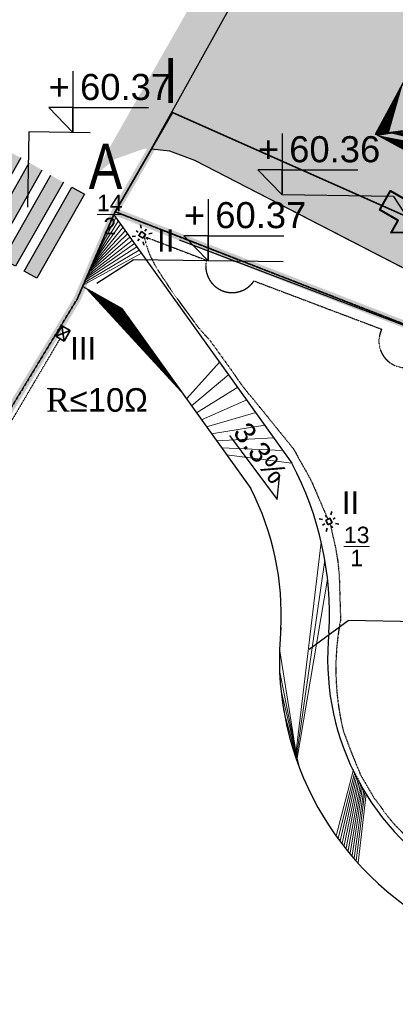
# Model space of a CAD drawing. Header units: millimetres. Extents: x 6567289036 to 6568990308, y 5976640423 to 5977332400.
# Tile 50 of 216: x 6568042006 to 6568057584, y 5976951801 to 5976992570. Entities that reach past the tile are written whole.
import ezdxf

# ---------------------------------------------------------------- set-up
doc = ezdxf.new("R2010")
doc.units = ezdxf.units.MM
for name, pattern in [('ACAD_ISO03W100', [30, 12, -18]), ('ACAD_ISO04W100', [30, 24, -3, 0, -3]), ('ACAD_ISO10W100', [18, 12, -3, 0, -3]), ('HIDDEN2', [4.762499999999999, 3.175, -1.5875]), ('PHANTOM2', [1.25, 0.625, -0.125, 0.125, -0.125, 0.125, -0.125])]:
    doc.linetypes.add(name, pattern=pattern)
for name, color, linetype, lineweight in [('_ZAKRES_OPRACOWANIA', 182, 'HIDDEN2', 50), ('OBSZAR WPISANY DO REJESTRU ZABYTKÓW', 10, 'FENCELINE1', 35), ('parking', 251, 'Continuous', 0), ('proj. kabel', 1, 'ACAD_ISO03W100', 30), ('proj. opis', 1, 'Continuous', 20), ('proj. oprawy dogruntowe', 1, 'Continuous', 35), ('proj. oświetlenie - beton', 1, 'Continuous', 35), ('proj. słupki oświetleniowe', 1, 'Continuous', 35), ('PZT_Granica Działki', 1, 'ACAD_ISO04W100', 40), ('ZAGOSPODAROWANIE ŚCIEŻKI', 251, 'Continuous', 9)]:
    doc.layers.add(name, color=color, linetype=linetype, lineweight=lineweight)
doc.styles.add('Arial', font='arial.ttf', dxfattribs={"height": 324.5658682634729})
doc.styles.get("Standard").update_dxf_attribs({"font": 'arial.ttf'})
doc.linetypes.add('FENCELINE1', pattern='A,6.349999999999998,-2.54,[133,ltypeshp.shx,S=2.54,R=0,X=-2.54,Y=0],-2.54,25.4', length=36.83)
picture_1 = doc.add_image_def('image2.jpg', size_in_pixel=(6997, 9782))

# ---------------------------------------------------------------- blocks, each defined once
blk = doc.blocks.new('A$C16E968F9')
at = {"lineweight": 20}
h = blk.add_hatch(dxfattribs=at)
h.set_pattern_fill('ANSI31', color=143, scale=50, angle=-1.132014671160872)
h.set_pattern_definition([(43.86798532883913, (-6567997040.728377, -5976919096.231314), (-110.0136077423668, 114.448978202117), [])])
edge = h.paths.add_edge_path()
edge.add_arc((-3181.486545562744, 63.96499156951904), 809.2069627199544, 354.8497814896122, 577.3723121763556)
edge.add_line((-3824.569823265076, -427.2170581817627), (0.3724174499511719, -0.2191610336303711))
edge.add_line((0.3724174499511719, -0.2191610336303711), (-4354.789247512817, 2455.909273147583))
edge.add_line((-4354.789247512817, 2455.909273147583), (-6125.619938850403, -684.0950708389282))
edge.add_line((-6125.619938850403, -684.0950708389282), (-3995.632135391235, -446.3136205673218))
edge.add_line((-3995.632135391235, -446.3136205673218), (-4073.96161365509, -422.5937519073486))
edge.add_arc((-3181.48654460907, 63.96499061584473), 1016.489625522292, -11.871738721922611, 208.5982945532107, ccw=False)
edge.add_line((-2186.739046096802, -145.1487884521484), (-2375.546537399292, -8.675309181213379))
h.paths.add_polyline_path([(-4380.159212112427, -489.240348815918), (-3438.631407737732, -774.3554182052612), (-3131.813702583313, -349.8811435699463)], flags=17)
edge = h.paths.add_edge_path()
edge.add_line((-4442.664400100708, -496.2181224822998), (-6125.619938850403, -684.0950708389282))
edge.add_line((-6125.619938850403, -684.0950708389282), (-1761.573069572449, -3160.024989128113))
edge.add_line((-1761.573069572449, -3160.024989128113), (0.3724174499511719, -0.2191610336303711))
edge.add_line((0.3724174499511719, -0.2191610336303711), (-2196.30194568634, -245.4451732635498))
edge.add_line((-2196.30194568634, -245.4451732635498), (-1654.13116645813, -607.8053302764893))
edge.add_arc((-1672.336247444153, -913.662672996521), 306.3986603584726, -211.50715673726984, 86.59368938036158, ccw=False)
edge.add_line((-1933.564051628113, -753.5371837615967), (-2394.963848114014, -441.6327810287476))
edge.add_line((-2394.963848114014, -441.6327810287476), (-2835.34787273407, -1050.89257144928))
edge.add_line((-2835.34787273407, -1050.89257144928), (-3014.555773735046, -932.2129335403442))
edge.add_line((-3014.555773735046, -932.2129335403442), (-2572.908598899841, -321.2056121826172))
edge.add_line((-2572.908598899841, -321.2056121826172), (-2616.349132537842, -292.3371915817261))
edge.add_line((-2616.349132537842, -292.3371925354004), (-2202.611539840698, -241.2281532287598))
edge.add_line((-2202.611539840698, -241.2281532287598), (-2776.185911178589, 142.1206121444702))
edge.add_line((-2776.185911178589, 142.1206121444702), (-3126.407266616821, -342.4014797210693))
edge.add_line((-3126.407266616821, -342.4014797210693), (-2843.446709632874, -317.6892585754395))
edge.add_line((-2843.446709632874, -317.6892585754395), (-3380.06005859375, -1060.079805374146))
edge.add_line((-3380.06005859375, -1060.079805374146), (-4288.012612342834, -782.3395900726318))
edge.add_line((-4288.012612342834, -782.3395900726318), (-4398.809608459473, -1137.627415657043))
edge.add_line((-4398.809608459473, -1137.627415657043), (-4610.930764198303, -1068.163222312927))
edge.add_line((-4610.930764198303, -1068.163222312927), (-4442.664400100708, -496.2181234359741))
for p, q in [((-3438.631407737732, -774.3554191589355), (-2776.185911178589, 142.1206121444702)), ((-2776.185911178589, 142.1206121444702), (-1654.131168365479, -607.8053293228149)), ((-2757.378471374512, -198.6161012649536), (-3380.060059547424, -1060.079805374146)), ((-3014.555772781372, -932.2129335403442), (-2572.908599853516, -321.2056112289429)), ((-2572.908599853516, -321.2056112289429), (-2757.378471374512, -198.6161012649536)), ((-2375.546537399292, -8.675309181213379), (-2186.739045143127, -145.1487884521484)), ((-4435.666391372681, -472.4315700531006), (-4610.930765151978, -1068.163222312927)), ((-3438.631407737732, -774.3554191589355), (-4435.666391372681, -472.4315700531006)), ((-4398.809609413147, -1137.627415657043), (-4288.012614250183, -782.3395910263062)), ((-4288.012614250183, -782.3395910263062), (-3380.060059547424, -1060.079805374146)), ((-3736.699101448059, -524.7241668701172), (-4073.961612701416, -422.5937519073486)), ((-2394.963849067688, -441.6327819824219), (-2835.347873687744, -1050.89257144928)), ((-1933.564051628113, -753.5371837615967), (-2394.963849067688, -441.6327819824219)), ((-4610.930765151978, -1068.163222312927), (-4398.809609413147, -1137.627415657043)), ((-2835.347873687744, -1050.89257144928), (-3014.555772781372, -932.2129335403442))]:
    blk.add_line(p, q)
at = {"color": 6, "lineweight": 30}
blk.add_lwpolyline([(-6127.408550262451, -671.0686025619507), (-4350.01784324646, 2465.227125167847), (0, 0), (-1768.54691696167, -3156.115742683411), (-6127.408550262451, -671.0686025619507), (0, 0)], dxfattribs=at)
for centre, radius, start, end in [((-3181.48654460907, 63.96499156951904), 1016.489625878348, 348.1282467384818, 208.5982710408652), ((-3181.48654460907, 63.96499156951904), 809.2069628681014, 354.8497726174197, 226.6762911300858), ((-1672.336245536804, -913.6626720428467), 306.3986594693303, 148.4928613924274, 86.5936620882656)]:
    blk.add_arc(centre, radius, start, end)
blk = doc.blocks.new('A$C56FA647F')
at = {"lineweight": 9}
h = blk.add_hatch(color=18, dxfattribs=at)
h.dxf.hatch_style = 1
h.paths.add_polyline_path([(748.3185806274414, 4178.675644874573), (225.6166667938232, 4477.058611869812), (-1751.832307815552, 1000.028715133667), (-1229.605746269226, 701.9171009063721)])
h.paths.add_polyline_path([(-122.3546981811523, 4675.697120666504), (-648.8519134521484, 4976.246625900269), (-2628.78874874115, 1495.639484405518), (-2106.562187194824, 1197.527871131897)])
h.paths.add_polyline_path([(-1013.072768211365, 5184.161110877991), (-1539.570158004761, 5484.710717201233), (-3521.696290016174, 2000.264995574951), (-2999.469727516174, 1702.153382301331)])
h.paths.add_polyline_path([(-1889.511070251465, 5684.47353553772), (-2429.648736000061, 5977.688982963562), (-4398.652729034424, 2495.875765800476), (-3876.426166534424, 2197.764151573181)])
at = {"color": 6, "lineweight": 9}
blk.add_line((-4398.652729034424, 2495.875765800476), (-2429.648736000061, 5977.688982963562), dxfattribs=at)
for points in [[(-1887.875990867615, 5683.540154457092), (-3876.426166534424, 2197.764151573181), (-4398.652729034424, 2495.875765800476), (-2429.648736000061, 5977.688982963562)], [(-1013.072768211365, 5184.161111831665), (-2999.469727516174, 1702.153382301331), (-3521.696290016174, 2000.264995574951), (-1539.570158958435, 5484.710715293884)], [(-122.3546981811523, 4675.697120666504), (-2106.562187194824, 1197.527871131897), (-2628.78874874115, 1495.639484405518), (-648.8519134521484, 4976.246625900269)], [(225.6166667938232, 4477.058611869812), (748.3185806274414, 4178.675644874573), (-1229.605746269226, 701.9171009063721), (-1751.832307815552, 1000.028715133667), (225.6166667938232, 4477.058611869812)]]:
    blk.add_lwpolyline(points)
blk = doc.blocks.new('słupek ośw. 3m')
at = {"layer": 'proj. słupki oświetleniowe'}
for p, q in [((-0.2999999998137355, 0.3000000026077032), (-0.2000005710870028, 0.2000005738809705)), ((-0.2004784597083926, 1.862645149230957e-09), (-0.2999999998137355, 1.862645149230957e-09)), ((0.000478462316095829, 0.2000005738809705), (0.000717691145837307, 0.3000000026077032)), ((0.3000000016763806, 1.862645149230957e-09), (0.1995215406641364, 1.862645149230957e-09)), ((0.3000000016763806, 0.3000000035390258), (0.2000005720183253, 0.2000005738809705)), ((-0.1999994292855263, -0.1999994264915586), (-0.3000000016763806, -0.2999999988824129)), ((-0.000717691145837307, -0.2999999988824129), (-0.0004784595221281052, -0.1999994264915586)), ((0.1995215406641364, -0.1995215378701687), (0.3000000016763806, -0.2999999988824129))]:
    blk.add_line(p, q, dxfattribs=at)
blk.add_lwpolyline([(-0.1000000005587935, -0.1000000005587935), (0.09999999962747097, -0.1000000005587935), (0.09999999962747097, 0.09999999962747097), (-0.1000000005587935, 0.09999999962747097)], close=True, dxfattribs=at)
blk = doc.blocks.new('oświetlenie beton')
at = {"layer": 'proj. oświetlenie - beton'}
for p, q in [((-0.2499999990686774, 0.1999999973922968), (0.2500000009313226, 0.2000000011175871)), ((-0.2500000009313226, -0.2000000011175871), (-0.2499999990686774, 0.1999999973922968)), ((0.2500000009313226, 0.2000000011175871), (-0.2500000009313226, -0.2000000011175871)), ((-0.2499999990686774, 0.1999999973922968), (0.2500000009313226, -0.2000000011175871)), ((0.2500000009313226, 0.2000000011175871), (0.2500000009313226, -0.2000000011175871)), ((0.2500000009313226, -0.2000000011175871), (-0.2500000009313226, -0.2000000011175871))]:
    blk.add_line(p, q, dxfattribs=at)
blk = doc.blocks.new('A$C46B91495')
at = {"layer": 'proj. kabel', "ltscale": 0.03}
for p, q in [((-13861.21995258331, 89260.6553516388), (-11275.36159324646, 88273.86476039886)), ((-11207.88210868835, 88248.11388397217), (-11207.88210868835, 88248.11388397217)), ((-13230.68232917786, 87772.82032108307), (-12706.98440361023, 86977.06351089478)), ((-9304.20651626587, 87417.32212352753), (-4007.825162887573, 85416.38086414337)), ((-12706.98440361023, 86977.06351089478), (-11774.10388088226, 85701.45126152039)), ((-11150.19845104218, 84977.30730438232), (-10170.98607063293, 83621.73559761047)), ((-9388.634929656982, 82585.24537372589), (-7678.714823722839, 80477.08872890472)), ((-7678.714823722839, 80477.08872890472), (-6924.704461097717, 79129.96665287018)), ((-6924.704461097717, 79129.96665287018), (-6244.756917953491, 77542.4422750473)), ((-6147.387212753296, 77367.74499320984), (-5889.048948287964, 76200.40148258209)), ((-5773.299438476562, 75273.89110183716), (-5715.383907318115, 73392.84000301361)), ((-5591.068827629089, 68746.69437789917), (-5301.078997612, 67974.29178524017)), ((-5301.513822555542, 67975.44996547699), (-4889.910708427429, 66964.0522031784)), ((-4889.910708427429, 66964.0522031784), (-4327.864786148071, 66009.13649463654)), ((-4327.864786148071, 66009.13649463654), (-4064.548794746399, 65664.47493648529))]:
    blk.add_line(p, q, dxfattribs=at)
at = {"layer": 'proj. kabel', "lineweight": 30, "ltscale": 0.03}
for points in [[(-11275.36159324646, 88273.86476039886, 0.8345837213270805), (-9304.20651626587, 87417.32212352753)], [(-4007.825162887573, 85416.38086414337, 1.076488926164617), (-1985.934157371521, 84579.4879579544)]]:
    blk.add_lwpolyline(points, format="xyb", dxfattribs=at)
at = {"layer": 'proj. kabel', "ltscale": 0.03}
blk.add_lwpolyline([(-17350.26486778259, 85028.2179403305), (-21637.60058689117, 77763.03844833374)], dxfattribs=at)
for centre, radius, start, end in [((-9781.962774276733, 90112.4163236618), 4167.418388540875, 191.7963950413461, 214.1527799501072), ((-6931.027735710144, 89243.28884220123), 6000, 216.1787422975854, 225.316055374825), ((-2946.105375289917, 88261.61629009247), 8586.465081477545, 212.7089418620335, 221.3826065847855), ((-10770.93122768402, 75120.01941680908), 5000, 1.763506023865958, 12.47870928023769), ((4919.474696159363, 71352.65615558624), 10828.78421833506, 169.1403403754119, 193.9249752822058), ((1498.699221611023, 69383.88225364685), 6692.063808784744, 213.7654173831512, 226.8405370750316)]:
    blk.add_arc(centre, radius, start, end, dxfattribs=at)
at = {"layer": 'proj. oświetlenie - beton', "xscale": 1000, "yscale": 1000, "zscale": 1000, "rotation": 59.99999999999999}
blk.add_blockref('oświetlenie beton', (-17225.26486968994, 85244.72429275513), dxfattribs=at)
at = {"layer": 'proj. słupki oświetleniowe', "xscale": 1000, "yscale": 1000, "zscale": 1000}
for p, rotation in [((-13942.50127124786, 89318.90779876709), 54.36500906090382), ((-6196.072065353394, 77455.09363460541), 29.13365407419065)]:
    blk.add_blockref('słupek ośw. 3m', p, dxfattribs=dict(at, rotation=rotation))
at = {"layer": 'proj. opis', "linetype": 'Continuous', "char_height": 975.0000000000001, "width": 9388.931304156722, "attachment_point": 1}
for s, insert in [('\\A1;{\\H1x;\\W9.92023;  \\H0.7x;\\W1;\\S14/2;}', (-23320.46056175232, 90983.67780685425)), ('\\A1;{\\H1x;\\W9.92023;  \\H0.7x;\\W1;\\S13/1;}', (-13083.34812259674, 77240.06574058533)), ('\\A1;{\\H1x;\\W9.92023;  \\H0.7x;\\W1;\\S12/3;}', (-10441.10575008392, 66402.87268257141))]:
    blk.add_mtext(s, dxfattribs=dict(at, insert=insert))
at = {"layer": 'proj. opis', "color": 1, "linetype": 'Continuous', "insert": (-17926.64132595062, 82975.59875869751), "char_height": 975.0000000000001, "width": 23393.08653467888, "attachment_point": 1}
blk.add_mtext('\\A1;{\\fTimes New Roman|b0|i0|c238|p18;\\W1;R\\fArial|b0|i0|c0|p34;\\H1x;≤\\fArial|b0|i0|c238|p34;10\\fSymbol|b0|i0|c2|p18;W}', dxfattribs=at)
at = {"layer": 'proj. oprawy dogruntowe', "char_height": 927.4523207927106, "attachment_point": 1}
for s, insert in [('II', (-13325.02064990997, 89558.69844150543)), ('III', (-16927.57291889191, 85087.2387676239)), ('II', (-5660.160189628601, 78697.21551132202))]:
    blk.add_mtext_dynamic_manual_height_columns(s, width=3.312646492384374, gutter_width=1, heights=[0], dxfattribs=dict(at, insert=insert))
blk = doc.blocks.new('A$C6C8F6E5F')
at = {"color": 6, "lineweight": 30}
for p, q in [((-38619.22900676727, 29974.72072792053), (-36647.27832889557, 27315.59320831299)), ((-36647.27832889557, 27315.59320831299), (-36545.40354728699, 28264.91363334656))]:
    blk.add_line(p, q, dxfattribs=at)
at = {"color": 6, "lineweight": 30, "insert": (-37824.84747409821, 30610.05717849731), "char_height": 863.9999999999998, "attachment_point": 1, "rotation": 307.1109147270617}
blk.add_mtext_dynamic_manual_height_columns('3.3%', width=2495.405309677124, gutter_width=12.5, heights=[0], dxfattribs=at)

msp = doc.modelspace()

# ---------------------------------------------------------------- hatches: boundary and pattern name
at = {"lineweight": 9}
h = msp.add_hatch(dxfattribs=at)
h.set_pattern_fill('ANSI31', color=6, scale=200)
h.set_pattern_definition([(45, (-370502.9313602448, 598048.1619272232), (-449.0128060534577, 449.0128060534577), [])])
edge = h.paths.add_edge_path()
edge.add_arc((6568065358.246295, 5976966096.408694), 12583.74699023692, 175.167932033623, 190.1559214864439)
edge.add_line((6568052971.667108, 5976963877.547653), (6568053171.93133, 5976962958.827488))
edge.add_line((6568053171.93133, 5976962958.827488), (6568053441.36792, 5976962054.293158))
edge.add_line((6568053441.36792, 5976962054.293158), (6568053778.948452, 5976961169.893735))
edge.add_line((6568053778.948452, 5976961169.893735), (6568054162.398947, 5976960351.524858))
edge.add_line((6568054162.398947, 5976960351.524858), (6568054162.399575, 5976960351.523777))
edge.add_line((6568054162.399575, 5976960351.523777), (6568055808.461577, 5976961609.395403))
edge.add_line((6568055808.461577, 5976961609.395403), (6568055526.562199, 5976962182.316942))
edge.add_line((6568055526.562199, 5976962182.316942), (6568055255.197554, 5976962951.748645))
edge.add_line((6568055255.197554, 5976962951.748645), (6568055043.903451, 5976963737.717686))
edge.add_line((6568055043.903451, 5976963737.717686), (6568054893.407637, 5976964535.926842))
edge.add_arc((6568065439.591679, 5976966111.03173), 10663.15869033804, 174.5124115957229, 188.4945110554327, ccw=False)
edge.add_arc((6568041501.98393, 5976967953.018464), 13348.66856972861, 356.4683889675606, 387.9213775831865)
edge.add_arc((6567396717.56004, 5976509258.623251), 804530.9911375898, 35.30354887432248, 36.05490795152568)
edge.add_line((6568047143.322079, 5976982773.611162), (6568045906.935841, 5976984495.541655))
edge.add_line((6568045906.935841, 5976984495.541655), (6568045176.15967, 5976982811.05753))
edge.add_line((6568045176.15967, 5976982811.05753), (6568044648.945311, 5976981512.405016))
edge.add_line((6568044648.945311, 5976981512.405016), (6568046227.34857, 5976980620.218557))
edge.add_line((6568046227.34857, 5976980620.218557), (6568051589.778079, 5976973151.896276))
edge.add_arc((6568041399.413359, 5976967938.441607), 11446.55593308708, -3.9175256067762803, 27.094570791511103, ccw=False)
h = msp.add_hatch(dxfattribs=at)
h.set_pattern_fill('ANSI31', color=6, scale=200)
h.set_pattern_definition([(45, (0, 0), (-449.0128060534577, 449.0128060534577), [])])
edge = h.paths.add_edge_path()
edge.add_spline(control_points=[(6568062791.60227, 5976953988.304819), (6568062532.008677, 5976954071.708221), (6568065586.699162, 5976953088.731452), (6568065654.817429, 5976953295.247448), (6568065695.122352, 5976953407.618921), (6568065766.584552, 5976953592.279111), (6568065796.798704, 5976953665.494751), (6568065859.45694, 5976953809.386415), (6568065891.884414, 5976953880.048454), (6568065958.831856, 5976954018.636292), (6568065993.335419, 5976954086.550778), (6568066049.216514, 5976954191.943636), (6568066070.168746, 5976954230.084014), (6568066509.588208, 5976954892.910658)], knot_values=[4.073917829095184, 4.073917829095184, 4.073917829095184, 4.073917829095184, 4.078660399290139, 4.078660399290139, 4.172806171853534, 4.172806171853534, 4.236554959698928, 4.236554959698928, 4.300303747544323, 4.300303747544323, 4.364052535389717, 4.364052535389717, 4.401107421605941, 4.401107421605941, 4.401107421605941, 4.401107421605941], degree=3, periodic=0)
edge.add_line((6568066509.588208, 5976954892.910659), (6568059783.522344, 5976957053.891496))
edge.add_arc((6568065679.243463, 5976966302.715753), 10968.14832353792, 212.379878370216, 237.4842704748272, ccw=False)
edge.add_line((6568056416.466167, 5976960428.94061), (6568055808.461577, 5976961609.395403))
edge.add_line((6568055808.461577, 5976961609.395403), (6568054162.398947, 5976960351.524858))
edge.add_line((6568054162.398947, 5976960351.524858), (6568055053.134728, 5976958874.54165))
edge.add_line((6568055053.134728, 5976958874.54165), (6568056119.939963, 5976957552.148399))
edge.add_arc((6568065460.983483, 5976966206.900359), 12734.19905324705, 222.8160140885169, 239.8838597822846)
edge.add_line((6568059071.542691, 5976955191.689426), (6568062791.602269, 5976953988.304821))
at = {"layer": 'parking', "lineweight": 9}
h = msp.add_hatch(dxfattribs=at)
h.set_pattern_fill('AR-HBONE', color=256, scale=5, angle=45)
h.set_pattern_definition([(90, (0, 0), (-508.0000000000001, 508.0000000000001), [1524, -508]), (180, (0, 507.9996538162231), (-508, 508.0000000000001), [1524, -508])])
h.paths.add_polyline_path([(6568073533.277429, 5977008449.547804), (6568063307.758492, 5977014614.209203), (6568057050.562544, 5977004454.047427), (6568051158.620505, 5976993818.089594), (6568050796.274112, 5976993175.217654), (6568049987.440865, 5976994730.245831), (6568045028.419047, 5976986036.690688), (6568045952.472263, 5976986794.226805), (6568047181.635783, 5976987229.592649), (6568048234.612877, 5976987125.547994), (6568049263.381711, 5976986733.277955), (6568059125.112175, 5976981656.866416)])
h.paths.add_polyline_path([(6568015167.461264, 5976922870.924619), (6568011732.930997, 5976927200.800008), (6568005638.039282, 5976916196.831394), (6568009964.976233, 5976913730.273727)])

# ---------------------------------------------------------------- linework, layer by layer
at = {"color": 6, "lineweight": 30}
for p, q in [((6568042379.872346, 5976987920.521241), (6568042333.336817, 5976984808.40712)), ((6568044931.292377, 5976987882.369786), (6568042379.872346, 5976987920.521241)), ((6568048234.612877, 5976987125.547994), (6568047460.554096, 5976987211.293026)), ((6568049263.381711, 5976986733.277955), (6568048234.612877, 5976987125.547994)), ((6568059125.112175, 5976981656.866416), (6568049263.381711, 5976986733.277955)), ((6568057513.498024, 5976985245.312022), (6568052885.225772, 5976985314.518705)), ((6568057513.498024, 5976985245.312022), (6568058866.891448, 5976983149.756479)), ((6568045906.935841, 5976984495.541655), (6568053296.747068, 5976974203.659638)), ((6568045210.54205, 5976981665.004075), (6568046707.858902, 5976982632.031071)), ((6568052932.087144, 5976982538.960013), (6568046707.858902, 5976982632.031071)), ((6568044619.892359, 5976981528.827085), (6568046227.348569, 5976980620.218556)), ((6568046227.348569, 5976980620.218556), (6568051589.778076, 5976973151.896281)), ((6568054007.967359, 5976966502.725218), (6568055629.792677, 5976967687.328799)), ((6568061854.020919, 5976967594.257742), (6568055629.792677, 5976967687.328799))]:
    msp.add_line(p, q, dxfattribs=at)
msp.add_line((6568048615.814687, 5976983460.828502), (6568064751.843895, 5976977319.83641))
for points in [[(6568047460.554092, 5976987211.29302), (6568057050.562544, 5977004454.047427), (6568063307.758492, 5977014614.209203), (6568073533.277429, 5977008449.547804), (6568059125.112175, 5976981656.866416), (6568049263.381711, 5976986733.277955), (6568048234.612877, 5976987125.547994), (6568047460.554092, 5976987211.29302)], [(6568047460.554092, 5976987211.29302), (6568057050.562544, 5977004454.047427), (6568063307.758492, 5977014614.209203), (6568073533.277429, 5977008449.547804), (6568059125.112175, 5976981656.866416), (6568049263.381711, 5976986733.277955), (6568048234.612877, 5976987125.547994), (6568047460.554092, 5976987211.29302)], [(6568049291.086626, 5976983325.955762), (6568045960.795306, 5976984619.691043)]]:
    msp.add_lwpolyline(points)
for points in [[(6568056768.753047, 5976987834.455005), (6568058477.203891, 5976991008.831216), (6568062880.039069, 5976988639.223146), (6568061180.862895, 5976985445.224853), (6568056768.753047, 5976987834.455005), (6568062880.039069, 5976988639.223146)], [(6568044212.346035, 5976990442.815114), (6568044212.346035, 5976987893.120211), (6568044212.346035, 5976988931.078117), (6568043212.346035, 5976988931.078117), (6568044212.346035, 5976987893.120211), (6568044212.346035, 5976988931.078117), (6568047353.367423, 5976988931.078117)], [(6568052885.225772, 5976987864.213609), (6568052885.225772, 5976985314.518705), (6568052885.225772, 5976986352.476612), (6568051885.225772, 5976986352.476612), (6568052885.225772, 5976985314.518705), (6568052885.225772, 5976986352.476612), (6568056026.24716, 5976986352.476612)], [(6568049819.973022, 5976985135.190445), (6568049819.973022, 5976982585.495542), (6568049819.973022, 5976983623.453448), (6568048819.973022, 5976983623.453448), (6568049819.973022, 5976982585.495542), (6568049819.973022, 5976983623.453448), (6568052960.994411, 5976983623.453448)]]:
    msp.add_lwpolyline(points, dxfattribs=at)
at = {"lineweight": 40}
msp.add_lwpolyline([(6568058149.486663, 5976985047.49815), (6568058444.903884, 5976985565.727438), (6568059503.940328, 5976983754.466822), (6568057405.8244, 5976983742.944665), (6568057701.240705, 5976984261.172348), (6568056939.650969, 5976984695.317483), (6568057387.896925, 5976985481.643284), (6568058149.486663, 5976985047.49815)], dxfattribs=at)
at = {"color": 6, "lineweight": 30}
for centre, radius, start, end in [((6568041480.165034, 5976967943.165906), 13372.56118831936, 356.8028509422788, 27.91489742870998), ((6568041480.165034, 5976967943.165906), 11372.56118831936, 356.8028509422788, 27.25867800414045), ((6568065358.246231, 5976966096.408696), 12583.74692680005, 174.0488446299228, 240.2782907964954), ((6568065439.591772, 5976966111.031736), 10663.15878415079, 174.1527740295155, 238.3051963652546)]:
    msp.add_arc(centre, radius, start, end, dxfattribs=at)
at = {"layer": '_ZAKRES_OPRACOWANIA', "linetype": 'ACAD_ISO10W100', "ltscale": 0.3, "const_width": 300}
for points in [[(6568032239.999999, 5976852049.999994), (6568025329.99998, 5976856729.999994), (6568023636.608104, 5976858270.489439), (6568041829.99999, 5976885390.000004), (6568003479.99999, 5976910719.999994), (6568013629.589919, 5976928375.224607), (6568014495.843036, 5976929754.15974), (6568028338.514824, 5976953585.160838), (6568034799.999999, 5976965239.999994), (6568044391.524034, 5976981002.424018), (6568045959.99999, 5976984620.000004), (6568048339.99999, 5976988730.000004), (6568057050.562544, 5977004454.047427), (6568062589.99999, 5977013369.999994), (6568072720.000009, 5977030929.999994), (6568073869.99999, 5977032920.000013), (6568101809.99999, 5977008099.999994), (6568113540.000009, 5976997390.000004)], [(6568066410, 5976994760), (6568071280.000002, 5976996300), (6568082239.999994, 5976989740.000004), (6568075350.000049, 5976975490.000101), (6568072670, 5976976520), (6568071469.999995, 5976974709.999992), (6568071469.999995, 5976974709.999992), (6568045960.795306, 5976984619.691043)], [(6568048303.262007, 5976988742.376925), (6568060600, 5976983290), (6568066409.999985, 5976994759.999995)]]:
    msp.add_lwpolyline(points, dxfattribs=at)
at = {"layer": 'OBSZAR WPISANY DO REJESTRU ZABYTKÓW'}
for p, q in [((6568045959.99999, 5976984620.000023), (6568048339.99999, 5976988730.000004)), ((6568048339.99999, 5976988730.000004), (6568060599.999999, 5976983290.000013))]:
    msp.add_line(p, q, dxfattribs=at)
at = {"layer": 'OBSZAR WPISANY DO REJESTRU ZABYTKÓW', "linetype": 'PHANTOM2'}
msp.add_line((6568045959.99999, 5976984620.000004), (6568071469.99999, 5976974709.999994), dxfattribs=at)
at = {"layer": 'OBSZAR WPISANY DO REJESTRU ZABYTKÓW', "linetype": 'ACAD_ISO04W100'}
for points in [[(6568003480.035958, 5976910720.062562), (6568010130, 5976922290), (6568013629.589919, 5976928375.224607), (6568014495.843036, 5976929754.15974), (6568028338.514824, 5976953585.160838), (6568034800.000064, 5976965240.000111), (6568044391.524034, 5976981002.424018), (6568045963.772032, 5976984626.552579)], [(6568003480.03604, 5976910720.062705), (6568010130, 5976922290), (6568013629.589919, 5976928375.224607), (6568014495.843036, 5976929754.15974), (6568028338.514824, 5976953585.160838), (6568034800.000073, 5976965240.000129), (6568044391.524034, 5976981002.424018), (6568045960.795306, 5976984619.691043)]]:
    msp.add_lwpolyline(points, dxfattribs=at)
at = {"layer": 'ZAGOSPODAROWANIE ŚCIEŻKI'}
msp.add_lwpolyline([(6568048339.99999, 5976988730.000004), (6568060599.999999, 5976983290.000013)], dxfattribs=at)

# ---------------------------------------------------------------- block references
at = {"color": 6, "lineweight": 30}
for name, p in [('A$C46B91495', (6568061027.855131, 5976894337.381658)), ('A$C6C8F6E5F', (6568089332.447381, 5976945381.290739))]:
    msp.add_blockref(name, p, dxfattribs=at)
at = {"color": 6, "lineweight": 30, "rotation": 1.250481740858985}
msp.add_blockref('A$C16E968F9', (6568062879.937778, 5976988639.148356), dxfattribs=at)
at = {"color": 6, "lineweight": 9}
msp.add_blockref('A$C56FA647F', (6568043944.959253, 5976981161.393982), dxfattribs=at)

# ---------------------------------------------------------------- texts
at = {"color": 6, "lineweight": 30, "char_height": 1080, "attachment_point": 1}
for s, insert in [('{\\W2.576449; }+ 60.37', (6568042130.508084, 5976990325.34818)), ('{\\W2.576449; }+ 60.36', (6568050803.387821, 5976987746.746675)), ('{\\W2.576449; }+ 60.37', (6568047738.135072, 5976985017.723511))]:
    msp.add_mtext_dynamic_manual_height_columns(s, width=9119.31962299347, gutter_width=12.5, heights=[0], dxfattribs=dict(at, insert=insert))
at = {"layer": 'PZT_Granica Działki', "style": 'Arial', "width": 0.8}
for s, p in [('I', (6568047978.395525, 5976989116.773087)), ('A', (6568044868.829166, 5976985557.7188))]:
    msp.add_text(s, height=1872, dxfattribs=at).set_placement(p)

# ---------------------------------------------------------------- pictures from other files: only their frames are drawn
at = {"color": 6, "lineweight": 30}
image = msp.add_image(picture_1, insert=(6567921000, 5976718000), size_in_units=(296499.99999999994, 414515.22080891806), dxfattribs=at)
image.dxf.flags = 7

doc.saveas('drawing.dxf')
